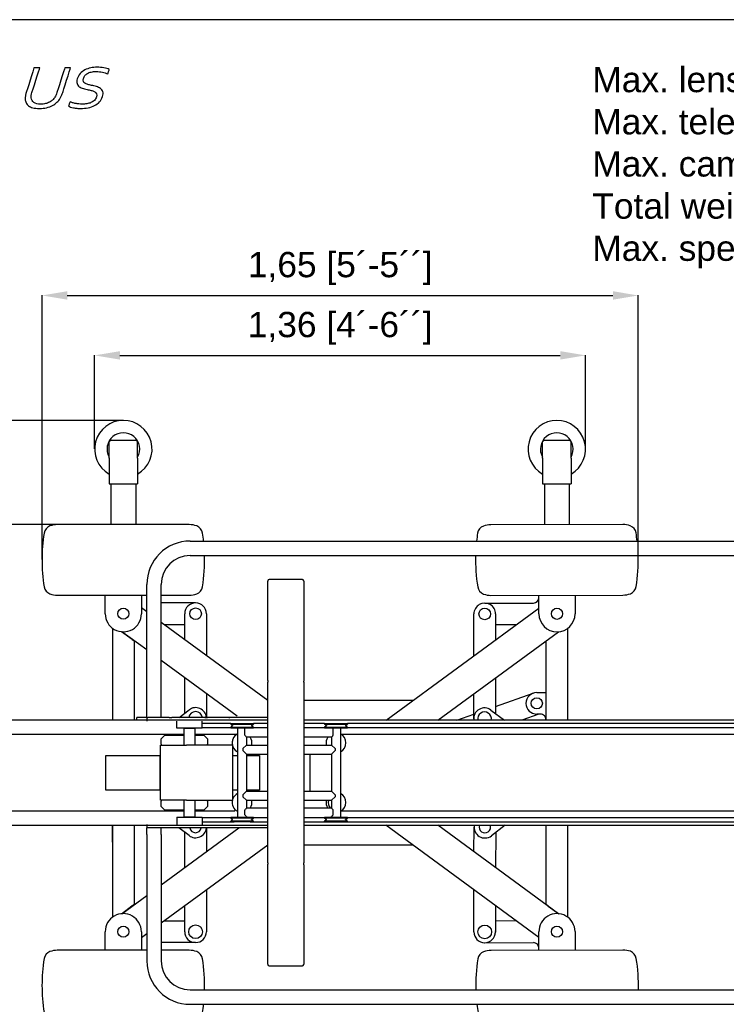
# Model space of a CAD drawing. Header units: inches. Extents: x 15 to 16771, y 14 to 21555.
# Tile 4 of 20: x 12860 to 14816, y 1489 to 4214. Entities that reach past the tile are written whole.
import ezdxf

# ---------------------------------------------------------------- set-up
doc = ezdxf.new("R2010")
doc.units = ezdxf.units.IN
doc.header["$MEASUREMENT"] = 0
doc.layers.add('AM_5', color=3, linetype='Continuous', lineweight=25)
doc.layers.add('Layer 1', color=7, linetype='Continuous')
doc.styles.add('Aktuální-ISO', font='arial.ttf')
doc.styles.add('Razítko-měřítko', font='isocpeur.ttf')
doc.styles.get("Standard").update_dxf_attribs({"font": 'arial.ttf'})
doc.dimstyles.new('AM_ISO$0', dxfattribs={"dimtxt": 3.5, "dimasz": 3.5, "dimexe": 1, "dimexo": 1, "dimgap": 1.5, "dimtad": 1, "dimdsep": 46, "dimtxsty": 'Standard', "dimcen": 0, "dimclrd": 256, "dimclre": 256, "dimclrt": 2, "dimadec": 0, "dimazin": 2, "dimtp": 0.1, "dimtm": 0.1, "dimtfac": 0.71, "dimtdec": 3, "dimtmove": 0, "dimatfit": 3, "dimfxl": 1, "dimlwd": -1, "dimlwe": -1, "dimarcsym": 1})

# ---------------------------------------------------------------- blocks, each defined once
blk = doc.blocks.new('*D25')
at = {"layer": 'AM_5', "linetype": 'ByBlock', "transparency": 16777216}
for p, q in [((12922.2, 2720.5), (12922.2, 3452.2)), ((12992.2, 3451.2), (14501.9, 3451.2)), ((14571.9, 2719.2), (14571.9, 3452.2))]:
    blk.add_line(p, q, dxfattribs=at)
at = {"layer": 'AM_5', "transparency": 16777216}
for points in [[(12992.2, 3462.9), (12992.2, 3439.5), (12922.2, 3451.2)], [(14501.9, 3462.9), (14501.9, 3439.5), (14571.9, 3451.2)]]:
    blk.add_solid(points, dxfattribs=at)
at = {"layer": 'Defpoints', "color": 0, "transparency": 16777216}
for p in [(14571.9, 3451.2), (12922.2, 2719.5), (14571.9, 2718.2)]:
    blk.add_point(p, dxfattribs=at)
at = {"layer": 'AM_5', "color": 2, "transparency": 16777216, "insert": (13747.1, 3526.1), "char_height": 70, "attachment_point": 5, "style": 'Aktuální-ISO'}
blk.add_mtext('1,65 [5´-5´´]', dxfattribs=at)
blk = doc.blocks.new('*D26')
at = {"layer": 'AM_5', "linetype": 'ByBlock', "transparency": 16777216}
for p, q in [((13067.7, 3026.9), (13067.7, 3286.4)), ((13137.7, 3285.4), (14356.2, 3285.4)), ((14426.2, 3026.9), (14426.2, 3286.4))]:
    blk.add_line(p, q, dxfattribs=at)
at = {"layer": 'AM_5', "transparency": 16777216}
for points in [[(13137.7, 3297), (13137.7, 3273.7), (13067.7, 3285.4)], [(14356.2, 3297), (14356.2, 3273.7), (14426.2, 3285.4)]]:
    blk.add_solid(points, dxfattribs=at)
at = {"layer": 'Defpoints', "color": 0, "transparency": 16777216}
for p in [(14426.2, 3285.4), (13067.7, 3025.9), (14426.2, 3025.9)]:
    blk.add_point(p, dxfattribs=at)
at = {"layer": 'AM_5', "color": 2, "transparency": 16777216, "insert": (13747, 3360.2), "char_height": 70, "attachment_point": 5, "style": 'Aktuální-ISO'}
blk.add_mtext('1,36 [4´-6´´]', dxfattribs=at)
blk = doc.blocks.new('*D27')
at = {"layer": 'AM_5', "linetype": 'ByBlock', "transparency": 16777216}
for p, q in [((12963.7, 2817), (11321.4, 2817)), ((11322.4, 2747), (11322.4, 1513.9)), ((12963.5, 1443.9), (11321.4, 1443.9))]:
    blk.add_line(p, q, dxfattribs=at)
at = {"layer": 'AM_5', "transparency": 16777216}
for points in [[(11310.7, 2747), (11334, 2747), (11322.4, 2817)], [(11310.7, 1513.9), (11334, 1513.9), (11322.4, 1443.9)]]:
    blk.add_solid(points, dxfattribs=at)
at = {"layer": 'Defpoints', "color": 0, "transparency": 16777216}
for p in [(12964.7, 2817), (11322.4, 1443.9), (12964.5, 1443.9)]:
    blk.add_point(p, dxfattribs=at)
at = {"layer": 'AM_5', "color": 2, "transparency": 16777216, "insert": (11247.5, 2130.5), "char_height": 70, "attachment_point": 5, "rotation": 90, "style": 'Aktuální-ISO'}
blk.add_mtext('1,36 [4´-6´´]', dxfattribs=at)
blk = doc.blocks.new('*D28')
at = {"layer": 'AM_5', "linetype": 'ByBlock', "transparency": 16777216}
for p, q in [((13146.3, 3105.4), (11133.1, 3105.4)), ((11134.1, 1225.4), (11134.1, 3035.4)), ((13146.1, 1155.4), (11133.1, 1155.4))]:
    blk.add_line(p, q, dxfattribs=at)
at = {"layer": 'AM_5', "transparency": 16777216}
for points in [[(11122.5, 3035.4), (11145.8, 3035.4), (11134.1, 3105.4)], [(11122.5, 1225.4), (11145.8, 1225.4), (11134.1, 1155.4)]]:
    blk.add_solid(points, dxfattribs=at)
at = {"layer": 'Defpoints', "color": 0, "transparency": 16777216}
for p in [(11134.1, 3105.4), (13147.3, 3105.4), (13147.1, 1155.4)]:
    blk.add_point(p, dxfattribs=at)
at = {"layer": 'AM_5', "color": 2, "transparency": 16777216, "insert": (11059.3, 2130.4), "char_height": 70, "attachment_point": 5, "rotation": 90, "style": 'Aktuální-ISO'}
blk.add_mtext('1,95 [6´-5´´]', dxfattribs=at)
blk = doc.blocks.new('*D29')
at = {"layer": 'AM_5', "linetype": 'ByBlock', "transparency": 16777216}
for p, q in [((11402.1, 2115.6), (11402.1, 732.4)), ((16108.1, 1976.4), (16108.1, 732.4)), ((11472.1, 733.4), (16038.1, 733.4))]:
    blk.add_line(p, q, dxfattribs=at)
at = {"layer": 'AM_5', "transparency": 16777216}
for points in [[(11472.1, 745), (11472.1, 721.7), (11402.1, 733.4)], [(16038.1, 745), (16038.1, 721.7), (16108.1, 733.4)]]:
    blk.add_solid(points, dxfattribs=at)
at = {"layer": 'Defpoints', "color": 0, "transparency": 16777216}
for p in [(11402.1, 2116.6), (16108.1, 1977.4), (16108.1, 733.4)]:
    blk.add_point(p, dxfattribs=at)
at = {"layer": 'AM_5', "color": 2, "transparency": 16777216, "insert": (13755.1, 808.2), "char_height": 70, "attachment_point": 5, "style": 'Aktuální-ISO'}
blk.add_mtext('4,97 [16´-4´´]', dxfattribs=at)

msp = doc.modelspace()

# ---------------------------------------------------------------- linework, layer by layer
at = {"color": 253}
for p, q in [((13112.243, 3050.942), (13107.743, 3046.442)), ((13107.743, 3000.942), (13107.743, 3046.442)), ((13112.243, 3050.942), (13113.255, 3050.942)), ((13113.255, 3050.942), (13119.492, 3050.942)), ((13119.492, 3050.942), (13147.243, 3050.942)), ((13147.243, 3050.942), (13174.994, 3050.942)), ((13174.994, 3050.942), (13181.231, 3050.942)), ((13181.231, 3050.942), (13182.243, 3050.942)), ((13182.243, 3050.942), (13186.743, 3046.442)), ((13186.743, 3000.942), (13186.743, 3046.442)), ((14311.677, 3050.942), (14307.177, 3046.442)), ((14307.177, 3000.942), (14307.177, 3046.442)), ((14311.677, 3050.942), (14312.689, 3050.942)), ((14312.689, 3050.942), (14318.926, 3050.942)), ((14318.926, 3050.942), (14346.677, 3050.942)), ((14346.677, 3050.942), (14374.428, 3050.942)), ((14374.428, 3050.942), (14380.665, 3050.942)), ((14380.665, 3050.942), (14381.677, 3050.942)), ((14381.677, 3050.942), (14386.177, 3046.442)), ((14386.177, 3000.942), (14386.177, 3046.442)), ((13107.743, 3000.942), (13107.743, 2929.942)), ((13186.743, 3000.942), (13186.743, 2929.942)), ((14307.177, 3000.942), (14307.177, 2929.942)), ((14386.177, 3000.942), (14386.177, 2929.942)), ((13107.743, 2929.942), (13186.743, 2929.942)), ((13112.943, 2929.942), (13112.943, 2817.006)), ((13181.543, 2929.942), (13181.543, 2816.998)), ((14307.177, 2929.942), (14386.177, 2929.942)), ((14312.377, 2929.942), (14312.376, 2816.636)), ((14380.977, 2929.942), (14380.976, 2816.785)), ((13329.821, 2816.98), (12964.664, 2817.024)), ((14529.254, 2817.108), (14164.098, 2816.313)), ((13332.106, 2771.442), (15982.106, 2771.442)), ((13332.106, 2731.442), (15566.106, 2731.442)), ((13212.106, 2283.442), (13212.106, 2651.442)), ((13252.106, 2283.442), (13252.106, 2651.442)), ((13546.654, 2385.323), (13546.654, 2660.542)), ((13641.654, 2665.542), (13551.654, 2665.542)), ((13646.654, 2660.542), (13646.654, 2384.078)), ((12964.641, 2621.905), (13212.106, 2621.875)), ((13097.213, 2570.448), (13097.219, 2621.889)), ((13197.219, 2621.877), (13197.213, 2570.436)), ((13252.106, 2621.87), (13329.798, 2621.86)), ((14164.523, 2621.194), (14529.679, 2621.989)), ((14297.213, 2570.043), (14297.101, 2621.483)), ((14397.101, 2621.7), (14397.213, 2570.26)), ((13347.217, 2600.418), (13252.106, 2600.43)), ((14147.148, 2599.716), (14282.148, 2600.01)), ((13212.106, 2575.554), (13197.215, 2586.476)), ((13317.218, 2498.466), (13317.213, 2570.416)), ((13377.213, 2570.42), (13377.221, 2454.46)), ((13874.099, 2276.042), (14297.178, 2586.17)), ((14116.997, 2454.093), (14117.213, 2569.772)), ((14177.213, 2569.66), (14177.08, 2498.135)), ((13546.654, 2330.198), (13252.106, 2546.218)), ((13260.001, 2540.429), (13317.215, 2540.422)), ((14234.063, 2539.905), (14177.157, 2539.781)), ((13117.208, 2530.446), (13117.177, 2276.042)), ((13171.204, 2499.418), (13142.193, 2520.695)), ((13212.106, 2470.145), (13143.318, 2520.594)), ((14017.874, 2276.042), (14351.096, 2520.302)), ((14377.177, 2276.042), (14377.208, 2530.148)), ((13171.204, 2499.418), (13177.204, 2495.018)), ((13177.204, 2495.018), (13177.177, 2276.042)), ((14317.177, 2276.042), (14317.204, 2494.879)), ((13461.769, 2287.042), (13252.106, 2440.809)), ((13317.231, 2295.426), (13317.225, 2393.051)), ((13546.654, 2385.323), (13546.654, 2380.542)), ((13546.654, 1880.542), (13546.654, 2380.542)), ((13646.654, 2380.542), (13646.654, 2384.078)), ((13646.654, 2380.542), (13646.654, 1880.542)), ((14176.883, 2392.6), (14176.7, 2294.757)), ((13377.228, 2349.045), (13377.232, 2283.442)), ((14116.672, 2279.773), (14116.8, 2348.558)), ((14176.735, 2313.8), (14281.434, 2350.731)), ((14291.315, 2352.439), (14317.186, 2352.523)), ((13546.654, 2330.442), (13546.32, 2330.442)), ((13810.507, 2330.442), (13646.654, 2330.442)), ((13948.312, 2330.442), (13807.106, 2330.442)), ((13301.236, 2283.442), (13329.244, 2304.427)), ((14069.689, 2276.042), (14116.696, 2292.623)), ((14164.593, 2303.775), (14201.823, 2276.042)), ((14296.596, 2292.456), (14250.064, 2276.042)), ((14301.631, 2292.472), (14291.511, 2292.439)), ((13546.654, 2276.042), (12259.386, 2276.042)), ((13184.106, 2276.042), (13184.106, 2283.442)), ((13212.106, 2283.442), (13184.106, 2283.442)), ((13212.106, 2283.442), (13212.106, 2273.442)), ((13212.106, 2283.442), (13215.035, 2283.442)), ((13274.177, 2283.442), (13215.035, 2283.442)), ((13274.177, 2283.442), (13281.248, 2283.442)), ((13546.654, 2283.442), (13281.248, 2283.442)), ((13294.916, 2253.442), (13294.916, 2273.442)), ((13364.916, 2253.442), (13364.916, 2273.442)), ((13444.218, 2266.528), (13364.916, 2266.528)), ((13372.964, 2283.442), (13380.035, 2283.442)), ((13439.177, 2283.442), (13442.106, 2283.442)), ((13444.218, 2266.542), (13507.218, 2266.542)), ((13444.218, 2266.542), (13444.218, 2265.042)), ((13444.218, 2265.042), (13507.218, 2265.042)), ((13448.218, 2261.042), (13444.218, 2265.042)), ((13503.218, 2261.042), (13507.218, 2265.042)), ((13507.218, 2266.542), (13507.218, 2265.042)), ((13546.654, 2266.528), (13507.218, 2266.528)), ((15566.106, 2276.042), (13646.654, 2276.042)), ((13704.218, 2266.528), (13646.654, 2266.528)), ((13704.218, 2266.542), (13767.218, 2266.542)), ((13704.218, 2266.542), (13704.218, 2265.042)), ((13704.218, 2265.042), (13767.218, 2265.042)), ((13708.218, 2261.042), (13704.218, 2265.042)), ((13763.218, 2261.042), (13767.218, 2265.042)), ((13767.218, 2266.542), (13767.218, 2265.042)), ((15566.106, 2266.528), (13767.218, 2266.528)), ((14316.684, 2276.042), (14316.68, 2277.521)), ((13314.916, 2236.442), (12107.106, 2236.442)), ((13364.916, 2253.442), (13294.916, 2253.442)), ((13315.916, 2253.442), (13314.916, 2252.442)), ((13344.916, 2252.442), (13314.916, 2252.442)), ((13314.916, 2252.442), (13314.916, 2207.442)), ((13343.916, 2253.442), (13344.916, 2252.442)), ((13344.916, 2252.442), (13344.916, 2207.442)), ((13463.218, 2236.442), (13344.916, 2236.442)), ((13463.218, 2254.357), (13364.916, 2254.357)), ((13448.218, 2260.042), (13444.218, 2256.042)), ((13444.218, 2256.042), (13507.218, 2256.042)), ((13444.218, 2256.042), (13444.218, 2254.542)), ((13444.218, 2254.542), (13507.218, 2254.542)), ((13448.218, 2261.042), (13449.218, 2261.042)), ((13448.218, 2260.042), (13449.218, 2260.042)), ((13449.218, 2261.042), (13449.218, 2260.042)), ((13463.218, 2254.542), (13463.218, 2251.542)), ((13463.218, 2252.071), (13463.218, 2006.542)), ((13483.218, 2234.107), (13483.218, 2254.542)), ((13546.654, 2254.357), (13488.218, 2254.357)), ((13502.218, 2261.042), (13503.218, 2261.042)), ((13502.218, 2261.042), (13502.218, 2260.042)), ((13502.218, 2260.042), (13503.218, 2260.042)), ((13503.218, 2260.042), (13507.218, 2256.042)), ((13507.218, 2256.042), (13507.218, 2254.542)), ((13723.218, 2254.357), (13646.654, 2254.357)), ((13708.218, 2260.042), (13704.218, 2256.042)), ((13704.218, 2256.042), (13767.218, 2256.042)), ((13704.218, 2256.042), (13704.218, 2254.542)), ((13704.218, 2254.542), (13767.218, 2254.542)), ((13708.218, 2261.042), (13709.218, 2261.042)), ((13708.218, 2260.042), (13709.218, 2260.042)), ((13709.218, 2261.042), (13709.218, 2260.042)), ((13728.218, 2234.107), (13728.218, 2254.542)), ((13748.218, 2254.542), (13748.218, 2251.542)), ((15566.106, 2254.357), (13748.218, 2254.357)), ((13748.218, 2254.357), (13748.218, 2006.542)), ((15566.106, 2236.442), (13748.218, 2236.442)), ((13762.218, 2261.042), (13763.218, 2261.042)), ((13762.218, 2261.042), (13762.218, 2260.042)), ((13762.218, 2260.042), (13763.218, 2260.042)), ((13763.218, 2260.042), (13767.218, 2256.042)), ((13767.218, 2256.042), (13767.218, 2254.542)), ((13252.106, 2224.442), (13262.106, 2234.442)), ((13252.106, 2209.442), (13252.106, 2224.442)), ((13252.106, 2209.442), (13252.106, 2207.442)), ((13252.106, 2206.442), (13252.106, 2207.442)), ((13262.106, 2234.442), (13314.916, 2234.442)), ((13344.916, 2234.442), (13370.106, 2234.442)), ((13370.106, 2234.442), (13380.106, 2224.442)), ((13380.106, 2224.442), (13380.106, 2209.442)), ((13380.106, 2207.442), (13380.106, 2209.442)), ((13450.106, 2206.442), (13450.106, 2207.442)), ((13488.218, 2228.542), (13488.218, 2207.042)), ((13546.654, 2228.542), (13488.218, 2228.542)), ((13723.218, 2228.542), (13646.654, 2228.542)), ((13723.218, 2228.542), (13723.218, 2207.042)), ((13250.106, 2206.442), (13322.106, 2206.442)), ((13250.106, 2054.442), (13250.106, 2206.442)), ((13450.106, 2206.442), (13322.106, 2206.442)), ((13450.106, 2054.442), (13450.106, 2206.442)), ((13478.218, 2197.042), (13488.218, 2207.042)), ((13478.218, 2197.042), (13478.218, 2192.042)), ((13488.218, 2182.042), (13478.218, 2192.042)), ((13488.218, 2207.042), (13546.654, 2207.042)), ((13488.218, 2182.042), (13488.218, 2079.042)), ((13488.218, 2182.042), (13546.654, 2182.042)), ((13646.654, 2207.042), (13723.218, 2207.042)), ((13646.654, 2182.042), (13723.218, 2182.042)), ((13663.718, 2182.042), (13663.718, 2079.042)), ((13723.218, 2207.042), (13733.218, 2197.042)), ((13733.218, 2192.042), (13723.218, 2182.042)), ((13723.218, 2182.042), (13723.218, 2079.042)), ((13733.218, 2197.042), (13733.218, 2192.042)), ((13099.106, 2178.442), (13248.106, 2178.442)), ((13099.106, 2082.442), (13099.106, 2178.442)), ((13248.106, 2178.442), (13248.106, 2082.442)), ((13450.106, 2178.442), (13463.218, 2178.442)), ((13488.218, 2178.442), (13523.606, 2178.442)), ((13523.606, 2178.442), (13523.606, 2082.442)), ((13248.106, 2082.442), (13099.106, 2082.442)), ((13463.218, 2082.442), (13450.106, 2082.442)), ((13478.218, 2069.042), (13488.218, 2079.042)), ((13523.606, 2082.442), (13488.218, 2082.442)), ((13488.218, 2079.042), (13546.654, 2079.042)), ((13646.654, 2079.042), (13723.218, 2079.042)), ((13723.218, 2079.042), (13733.218, 2069.042)), ((13322.106, 2054.442), (13250.106, 2054.442)), ((13252.106, 2053.442), (13252.106, 2054.442)), ((13252.106, 2053.442), (13252.106, 2051.442)), ((13252.106, 2036.442), (13252.106, 2051.442)), ((13314.916, 2053.442), (13314.916, 2008.442)), ((13322.106, 2054.442), (13450.106, 2054.442)), ((13450.106, 2053.442), (13322.106, 2053.442)), ((13344.916, 2053.442), (13344.916, 2008.442)), ((13380.106, 2051.442), (13380.106, 2053.442)), ((13380.106, 2051.442), (13380.106, 2036.442)), ((13450.106, 2053.442), (13450.106, 2054.442)), ((13478.218, 2069.042), (13478.218, 2064.042)), ((13488.218, 2054.042), (13478.218, 2064.042)), ((13488.218, 2054.042), (13488.218, 2032.542)), ((13488.218, 2054.042), (13546.654, 2054.042)), ((13646.654, 2054.042), (13723.218, 2054.042)), ((13733.218, 2064.042), (13723.218, 2054.042)), ((13723.218, 2054.042), (13723.218, 2032.542)), ((13733.218, 2069.042), (13733.218, 2064.042)), ((12107.106, 2024.442), (13314.916, 2024.442)), ((13262.106, 2026.442), (13252.106, 2036.442)), ((13314.916, 2026.442), (13262.106, 2026.442)), ((13370.106, 2026.442), (13344.916, 2026.442)), ((13344.916, 2024.442), (13456.118, 2024.442)), ((13380.106, 2036.442), (13370.106, 2026.442)), ((13483.218, 2013.909), (13483.218, 2027.176)), ((13546.654, 2032.542), (13488.218, 2032.542)), ((13723.218, 2032.542), (13646.654, 2032.542)), ((13728.218, 2013.909), (13728.218, 2027.176)), ((13748.218, 2024.442), (15566.106, 2024.442)), ((13294.916, 2007.442), (13294.916, 1987.442)), ((13294.916, 2007.442), (13364.916, 2007.442)), ((13314.916, 2008.442), (13344.916, 2008.442)), ((13315.916, 2007.442), (13314.916, 2008.442)), ((13343.916, 2007.442), (13344.916, 2008.442)), ((13364.916, 2007.442), (13364.916, 1987.442)), ((13364.916, 2006.528), (13444.218, 2006.528)), ((13364.916, 1994.357), (13453.718, 1994.357)), ((13507.218, 2006.542), (13444.218, 2006.542)), ((13444.218, 2005.042), (13444.218, 2006.542)), ((13507.218, 2005.042), (13444.218, 2005.042)), ((13448.218, 2001.042), (13444.218, 2005.042)), ((13448.218, 2000.042), (13444.218, 1996.042)), ((13507.218, 1996.042), (13444.218, 1996.042)), ((13444.218, 1994.542), (13444.218, 1996.042)), ((13507.218, 1994.542), (13444.218, 1994.542)), ((13449.218, 2001.042), (13448.218, 2001.042)), ((13449.218, 2000.042), (13448.218, 2000.042)), ((13449.218, 2000.042), (13449.218, 2001.042)), ((13488.218, 2008.542), (13488.218, 2006.542)), ((13497.718, 1994.357), (13546.654, 1994.357)), ((13503.218, 2001.042), (13502.218, 2001.042)), ((13502.218, 2000.042), (13502.218, 2001.042)), ((13503.218, 2000.042), (13502.218, 2000.042)), ((13503.218, 2001.042), (13507.218, 2005.042)), ((13503.218, 2000.042), (13507.218, 1996.042)), ((13507.218, 2005.042), (13507.218, 2006.542)), ((13507.218, 2006.528), (13546.654, 2006.528)), ((13507.218, 1994.542), (13507.218, 1996.042)), ((13646.654, 2006.528), (13704.218, 2006.528)), ((13646.654, 1994.357), (15566.106, 1994.357)), ((13767.218, 2006.542), (13704.218, 2006.542)), ((13704.218, 2005.042), (13704.218, 2006.542)), ((13767.218, 2005.042), (13704.218, 2005.042)), ((13708.218, 2001.042), (13704.218, 2005.042)), ((13708.218, 2000.042), (13704.218, 1996.042)), ((13767.218, 1996.042), (13704.218, 1996.042)), ((13704.218, 1994.542), (13704.218, 1996.042)), ((13767.218, 1994.542), (13704.218, 1994.542)), ((13709.218, 2001.042), (13708.218, 2001.042)), ((13709.218, 2000.042), (13708.218, 2000.042)), ((13709.218, 2000.042), (13709.218, 2001.042)), ((13723.218, 2008.542), (13723.218, 2006.542)), ((13748.218, 2013.042), (13748.218, 2006.542)), ((13763.218, 2001.042), (13762.218, 2001.042)), ((13762.218, 2000.042), (13762.218, 2001.042)), ((13763.218, 2000.042), (13762.218, 2000.042)), ((13763.218, 2001.042), (13767.218, 2005.042)), ((13763.218, 2000.042), (13767.218, 1996.042)), ((13767.218, 2005.042), (13767.218, 2006.542)), ((13767.218, 2006.528), (15566.106, 2006.528)), ((13767.218, 1994.542), (13767.218, 1996.042)), ((12259.386, 1984.842), (13442.106, 1984.842)), ((13117.066, 1938.28), (13117.089, 1984.842)), ((13117.142, 1984.842), (13117.111, 1730.446)), ((13177.142, 1984.842), (13177.115, 1766.005)), ((13212.106, 1987.442), (13212.106, 1977.442)), ((13212.106, 1962.442), (13212.106, 1977.442)), ((13215.035, 1977.442), (13212.106, 1977.442)), ((13212.106, 1959.442), (13212.106, 1962.442)), ((13274.177, 1977.442), (13215.035, 1977.442)), ((13252.106, 1820.105), (13466.747, 1977.442)), ((13252.106, 1962.442), (13252.106, 1977.442)), ((13252.106, 1959.442), (13252.106, 1962.442)), ((13281.248, 1977.442), (13274.177, 1977.442)), ((13372.964, 1977.442), (13281.248, 1977.442)), ((13329.075, 1956.427), (13301.083, 1977.442)), ((13317.094, 1867.743), (13317.088, 1965.427)), ((13546.654, 1977.442), (13372.964, 1977.442)), ((13377.087, 1977.442), (13377.091, 1911.723)), ((13442.106, 1984.842), (13546.654, 1984.842)), ((13646.654, 1984.842), (15566.106, 1984.842)), ((14297.164, 1674.365), (13873.824, 1984.842)), ((14351.001, 1740.29), (14017.551, 1984.842)), ((14117.522, 1911.524), (14117.65, 1979.775)), ((14204.219, 1984.842), (14165.728, 1955.777)), ((14177.622, 1964.758), (14177.44, 1867.58)), ((14317.115, 1765.867), (14317.142, 1984.842)), ((14377.111, 1730.439), (14377.142, 1984.842)), ((13212.106, 1959.442), (13212.106, 1609.442)), ((13252.106, 1959.442), (13252.106, 1609.442)), ((13252.106, 1714.715), (13546.654, 1930.626)), ((13546.404, 1930.442), (13546.654, 1930.442)), ((13646.654, 1930.442), (13947.999, 1930.442)), ((13546.654, 1880.542), (13546.654, 1877.007)), ((13646.654, 1875.762), (13646.654, 1880.542)), ((13546.654, 1600.542), (13546.654, 1877.007)), ((13646.654, 1875.762), (13646.654, 1600.542)), ((13377.098, 1806.337), (13377.106, 1690.42)), ((14117.108, 1689.775), (14117.325, 1806.259)), ((13143.223, 1740.291), (13212.106, 1790.784)), ((13141.868, 1740.167), (13171.115, 1761.607)), ((13177.115, 1766.005), (13171.115, 1761.607)), ((13317.106, 1690.416), (13317.101, 1762.358)), ((14177.243, 1762.315), (14177.107, 1689.663)), ((14323.115, 1761.467), (14317.115, 1765.867)), ((14323.115, 1761.467), (14352.126, 1740.19)), ((13259.901, 1720.429), (13317.104, 1720.422)), ((14234.89, 1720.037), (14177.164, 1719.828)), ((13097.1, 1639.008), (13097.106, 1690.448)), ((13197.106, 1690.436), (13197.1, 1638.996)), ((14297.293, 1638.822), (14297.107, 1690.262)), ((14397.106, 1690.623), (14397.292, 1639.183)), ((13197.104, 1674.397), (13212.106, 1685.394)), ((13212.106, 1638.994), (12964.522, 1639.024)), ((13212.106, 1660.435), (13212.103, 1660.435)), ((13347.103, 1660.418), (13252.106, 1660.43)), ((13329.678, 1638.98), (13252.106, 1638.989)), ((14147.216, 1659.719), (14282.215, 1660.207)), ((14529.87, 1639.663), (14164.715, 1638.342)), ((13551.654, 1595.542), (13641.654, 1595.542)), ((13332.106, 1529.442), (15566.106, 1529.442)), ((13332.106, 1489.442), (15982.106, 1489.442))]:
    msp.add_line(p, q, dxfattribs=at)
msp.add_lwpolyline([(16771.081, 14.375), (16771.081, 4214.375), (10831.081, 4214.375), (10831.081, 14.375)], close=True)
for centre, radius in [((13147.213, 2570.442), 15.5), ((13347.213, 2570.418), 16), ((13347.213, 2570.418), 16), ((14147.213, 2569.716), 16), ((14147.213, 2569.716), 16), ((14347.213, 2570.151), 15.5), ((14291.413, 2322.439), 15.5), ((13147.106, 1690.442), 15.5), ((13347.106, 1690.418), 19), ((14147.108, 1689.719), 19), ((14347.106, 1690.442), 15.5)]:
    msp.add_circle(centre, radius, dxfattribs=at)
for centre, radius, start, end in [((13147.243, 3025.942), 79.5, 299.792064, 240.207727), ((14346.677, 3025.942), 79.5, 299.792064, 240.207727), ((13147.243, 3025.942), 45.215, 330.879183, 209.120609), ((14346.677, 3025.942), 45.215, 330.879183, 209.120609), ((12952.721, 2789.903), 25, 110.152273, 171.093602), ((12964.657, 2757.378), 59.646, 89.993055, 110.152273), ((13329.814, 2757.334), 59.646, 69.833837, 89.993055), ((13341.758, 2789.856), 25, 8.892508, 69.833837), ((14152.217, 2789.165), 25, 110.283864, 171.225193), ((14164.228, 2756.667), 59.646, 90.124646, 110.283864), ((14529.384, 2757.462), 59.646, 69.965428, 90.124646), ((14541.254, 2790.011), 25, 9.024098, 69.965428), ((13402.543, 2719.411), 480.313, 171.093602, 188.892508), ((12891.918, 2719.473), 480.313, 6.211474, 8.892508), ((14602.201, 2719.707), 480.313, 171.225193, 173.81651), ((14091.577, 2718.596), 480.313, 6.316794, 9.024098), ((13332.106, 2651.442), 120, 90, 180), ((13332.106, 2651.442), 80, 90, 180), ((12891.918, 2719.473), 480.313, 351.093602, 1.42792), ((14602.201, 2719.707), 480.313, 178.599909, 189.024098), ((14091.577, 2718.596), 480.313, 351.225193, 1.532646), ((12952.704, 2649.029), 25, 188.892508, 249.833837), ((13341.741, 2648.982), 25, 290.152273, 351.093602), ((13551.654, 2660.542), 5, 165, 180), ((13551.654, 2660.542), 5, 105, 165), ((13551.654, 2660.542), 5, 90, 105), ((13641.654, 2660.542), 5, 75, 90), ((13641.654, 2660.542), 5, 15, 75), ((13641.654, 2660.542), 5, 0, 15), ((14152.524, 2648.291), 25, 189.024098, 249.965428), ((14541.56, 2649.137), 25, 290.283864, 351.225193), ((12964.648, 2681.551), 59.646, 249.833837, 269.993055), ((13329.805, 2681.507), 59.646, 269.993055, 290.152273), ((14164.393, 2680.841), 59.646, 249.965428, 270.124646), ((14529.549, 2681.635), 59.646, 270.124646, 290.283864), ((13347.213, 2570.418), 30, 0.003827, 180.003827), ((14147.213, 2569.716), 30, 359.892975, 179.892975), ((14282.115, 2615.01), 15, 270.124646, 0.124646), ((13147.213, 2570.442), 50, 179.993055, 359.993055), ((14347.213, 2570.151), 50, 180.124646, 0.124646), ((14291.413, 2322.439), 30, 90.186778, 270.186778), ((13347.232, 2280.418), 19, 9.158779, 170.841221), ((13347.232, 2280.418), 30, 5.785716, 126.842122), ((14146.672, 2279.717), 30, 53.316881, 187.035435), ((14146.672, 2279.717), 19, 348.849052, 191.150948), ((14301.68, 2277.472), 15, 0.186778, 90.186778), ((13475.718, 2213.042), 27.5, 117.035692, 242.964308), ((13475.718, 2213.042), 27.5, 117.035692, 191.749685), ((13735.718, 2213.042), 27.5, 297.035692, 62.964308), ((13475.718, 2213.042), 27.5, 347.397735, 34.307651), ((13735.718, 2213.042), 27.5, 145.692349, 192.602265), ((13475.718, 2048.042), 27.5, 117.035692, 158.645877), ((13735.718, 2048.042), 27.5, 297.035692, 62.964308), ((13475.718, 2048.042), 27.5, 168.675606, 242.964308), ((13475.718, 2048.042), 27.5, 325.692349, 12.602265), ((13735.718, 2048.042), 27.5, 167.397735, 214.307651), ((13735.718, 2048.042), 21.5, 163.795307, 226.131336), ((13347.087, 1980.418), 30, 233.102327, 354.307304), ((13347.087, 1980.418), 16, 190.718664, 349.281336), ((13347.087, 1980.418), 16, 190.718664, 349.281336), ((14147.65, 1979.718), 30, 170.165836, 307.056676), ((14147.65, 1979.718), 16, 161.322291, 18.677709), ((14147.65, 1979.718), 16, 161.322291, 18.677709), ((13147.066, 1938.265), 30, 179.972225, 183.904915), ((13147.106, 1690.442), 50, 359.993064, 179.993064), ((14347.106, 1690.442), 50, 0.207241, 180.207241), ((13347.106, 1690.418), 30, 180.003832, 0.003832), ((14147.108, 1689.719), 30, 179.892904, 359.892904), ((14172.107, 1689.809), 6, 323.020202, 33.443714), ((12952.578, 1611.903), 25, 110.152282, 171.093611), ((12964.514, 1579.378), 59.646, 89.993064, 110.152282), ((13329.671, 1579.334), 59.646, 69.833846, 89.993064), ((13341.615, 1611.856), 25, 8.892516, 69.833846), ((14164.931, 1578.696), 59.646, 90.207241, 110.366459), ((14282.269, 1645.208), 15, 0.207241, 90.207241), ((14530.085, 1580.017), 59.646, 70.048023, 90.207241), ((14541.908, 1612.584), 25, 9.106693, 70.048023), ((13402.401, 1541.411), 480.313, 171.093611, 188.892516), ((13332.106, 1609.442), 120, 180, 270), ((13332.106, 1609.442), 80, 180, 270), ((12891.776, 1541.473), 480.313, 358.5647, 8.892516), ((14602.956, 1542.367), 480.313, 171.307788, 181.541924), ((14152.873, 1611.177), 25, 110.366459, 171.307788), ((14092.334, 1540.52), 480.313, 358.678464, 9.106693), ((13551.654, 1600.542), 5, 180, 195), ((13551.654, 1600.542), 5, 195, 255), ((13551.654, 1600.542), 5, 255, 270), ((13641.654, 1600.542), 5, 270, 285), ((13641.654, 1600.542), 5, 285, 345), ((13641.654, 1600.542), 5, 345, 0), ((12891.776, 1541.473), 480.313, 351.093611, 353.781105), ((14602.956, 1542.367), 480.313, 186.326126, 189.106693)]:
    msp.add_arc(centre, radius, start, end, dxfattribs=at)
for points, knots in [([(13483.218, 2234.107), (13483.225, 2234.099), (13483.233, 2234.091), (13483.816, 2233.423), (13484.379, 2232.797), (13485.794, 2231.237), (13486.662, 2230.296), (13487.573, 2229.297), (13487.814, 2229.031), (13488.136, 2228.662), (13488.218, 2228.561), (13488.218, 2228.544), (13488.218, 2228.543), (13488.218, 2228.543)], [0.84869101, 0.84869101, 0.84869101, 0.84869101, 0.85220783, 0.85220783, 1.13627711, 1.13627711, 1.62806619, 1.62806619, 1.87396073, 1.87396073, 2.11985527, 2.11985527, 2.13165915, 2.13165915, 2.13165915, 2.13165915]), ([(13723.219, 2228.543), (13723.218, 2228.543), (13723.218, 2228.544), (13723.218, 2228.561), (13723.3, 2228.662), (13723.623, 2229.031), (13723.863, 2229.297), (13724.774, 2230.296), (13725.643, 2231.237), (13727.058, 2232.797), (13727.62, 2233.423), (13728.204, 2234.091), (13728.211, 2234.099), (13728.218, 2234.107)], [6.34776193, 6.34776193, 6.34776193, 6.34776193, 6.35956581, 6.35956581, 6.60546035, 6.60546035, 6.85135489, 6.85135489, 7.34314397, 7.34314397, 7.62721324, 7.62721324, 7.63073007, 7.63073007, 7.63073007, 7.63073007]), ([(13488.218, 2032.542), (13488.218, 2032.542), (13488.136, 2032.457), (13487.814, 2032.12), (13487.573, 2031.869), (13486.662, 2030.914), (13485.794, 2029.998), (13484.379, 2028.467), (13483.816, 2027.851), (13483.233, 2027.192), (13483.225, 2027.184), (13483.218, 2027.176)], [6.35956581, 6.35956581, 6.35956581, 6.35956581, 6.60546035, 6.60546035, 6.85135489, 6.85135489, 7.34314397, 7.34314397, 7.62721324, 7.62721324, 7.63073007, 7.63073007, 7.63073007, 7.63073007]), ([(13728.218, 2027.176), (13728.211, 2027.184), (13728.204, 2027.192), (13727.62, 2027.851), (13727.058, 2028.467), (13725.643, 2029.998), (13724.774, 2030.914), (13723.863, 2031.869), (13723.623, 2032.12), (13723.3, 2032.457), (13723.218, 2032.542), (13723.218, 2032.542)], [0.84869101, 0.84869101, 0.84869101, 0.84869101, 0.85220783, 0.85220783, 1.13627711, 1.13627711, 1.62806619, 1.62806619, 1.87396073, 1.87396073, 2.11985527, 2.11985527, 2.11985527, 2.11985527]), ([(13483.218, 2013.909), (13483.225, 2013.901), (13483.233, 2013.893), (13483.816, 2013.234), (13484.379, 2012.618), (13485.794, 2011.087), (13486.662, 2010.171), (13487.573, 2009.216), (13487.814, 2008.964), (13488.136, 2008.628), (13488.218, 2008.542), (13488.218, 2008.542)], [0.84869101, 0.84869101, 0.84869101, 0.84869101, 0.85220783, 0.85220783, 1.13627711, 1.13627711, 1.62806619, 1.62806619, 1.87396073, 1.87396073, 2.11985527, 2.11985527, 2.11985527, 2.11985527]), ([(13723.218, 2008.542), (13723.218, 2008.542), (13723.3, 2008.628), (13723.623, 2008.964), (13723.863, 2009.216), (13724.774, 2010.171), (13725.643, 2011.087), (13727.058, 2012.618), (13727.62, 2013.234), (13728.204, 2013.893), (13728.211, 2013.901), (13728.218, 2013.909)], [6.35956581, 6.35956581, 6.35956581, 6.35956581, 6.60546035, 6.60546035, 6.85135489, 6.85135489, 7.34314397, 7.34314397, 7.62721324, 7.62721324, 7.63073007, 7.63073007, 7.63073007, 7.63073007])]:
    msp.add_open_spline(points, degree=3, knots=knots, dxfattribs=at)
at = {"layer": 'Layer 1', "color": 7}
for points, knots in [([(12918.874, 3980.606), (12923.562, 3980.606), (12927.907, 3981.084), (12931.828, 3982.01), (12931.828, 3982.01), (12935.754, 3982.938), (12939.339, 3984.259), (12942.576, 3985.946), (12942.576, 3985.946), (12945.826, 3987.657), (12948.704, 3989.68), (12951.276, 3992.069), (12951.276, 3992.069), (12953.811, 3994.456), (12956.028, 3997.098), (12957.906, 4000.02), (12957.906, 4000.02), (12959.133, 4001.817), (12960.196, 4003.842), (12961.161, 4006.06), (12961.161, 4006.06), (12962.123, 4008.28), (12962.926, 4010.415), (12963.581, 4012.495), (12963.581, 4012.495), (12963.581, 4012.495), (12985.068, 4080.737), (12985.068, 4080.737), (12985.068, 4080.737), (12985.068, 4080.737), (13000.917, 4080.737), (13000.917, 4080.737), (13000.917, 4080.737), (13000.917, 4080.737), (12979.53, 4012.802), (12979.53, 4012.802), (12979.53, 4012.802), (12978.716, 4010.217), (12977.71, 4007.55), (12976.496, 4004.742), (12976.496, 4004.742), (12975.32, 4001.96), (12973.971, 3999.347), (12972.484, 3996.931), (12972.484, 3996.931), (12969.988, 3992.886), (12966.987, 3989.121), (12963.423, 3985.665), (12963.423, 3985.665), (12959.892, 3982.207), (12955.75, 3979.23), (12951.026, 3976.701), (12951.026, 3976.701), (12946.299, 3974.171), (12940.959, 3972.205), (12934.992, 3970.773), (12934.992, 3970.773), (12929.027, 3969.34), (12922.338, 3968.638), (12914.909, 3968.638), (12914.909, 3968.638), (12907.809, 3968.638), (12901.805, 3969.285), (12896.839, 3970.606), (12896.839, 3970.606), (12891.907, 3971.924), (12887.893, 3973.752), (12884.796, 3976.082), (12884.796, 3976.082), (12881.7, 3978.417), (12879.396, 3981.17), (12877.969, 3984.399), (12877.969, 3984.399), (12876.536, 3987.602), (12875.717, 3991.086), (12875.558, 3994.88), (12875.558, 3994.88), (12875.46, 3997.605), (12875.694, 4000.556), (12876.245, 4003.673), (12876.245, 4003.673), (12876.799, 4006.79), (12877.566, 4009.853), (12878.494, 4012.802), (12878.494, 4012.802), (12878.494, 4012.802), (12899.881, 4080.737), (12899.881, 4080.737), (12899.881, 4080.737), (12899.881, 4080.737), (12915.728, 4080.737), (12915.728, 4080.737), (12915.728, 4080.737), (12915.728, 4080.737), (12894.242, 4012.495), (12894.242, 4012.495), (12894.242, 4012.495), (12893.475, 4010.051), (12892.869, 4007.492), (12892.484, 4004.911), (12892.484, 4004.911), (12892.089, 4002.295), (12892.009, 3999.937), (12892.227, 3997.8), (12892.227, 3997.8), (12892.791, 3992.462), (12895.238, 3988.276), (12899.523, 3985.216), (12899.523, 3985.216), (12903.81, 3982.15), (12910.255, 3980.606), (12918.874, 3980.606)], [0, 0, 0, 0, 0.03448276, 0.03448276, 0.03448276, 0.03448277, 0.06896552, 0.06896552, 0.06896552, 0.06896553, 0.10344828, 0.10344828, 0.10344828, 0.10344829, 0.13793103, 0.13793103, 0.13793103, 0.13793104, 0.17241379, 0.17241379, 0.17241379, 0.1724138, 0.20689655, 0.20689655, 0.20689655, 0.20689656, 0.24137931, 0.24137931, 0.24137931, 0.24137932, 0.27586207, 0.27586207, 0.27586207, 0.27586208, 0.31034483, 0.31034483, 0.31034483, 0.31034484, 0.34482759, 0.34482759, 0.34482759, 0.3448276, 0.37931034, 0.37931034, 0.37931034, 0.37931035, 0.4137931, 0.4137931, 0.4137931, 0.41379311, 0.44827586, 0.44827586, 0.44827586, 0.44827587, 0.48275862, 0.48275862, 0.48275862, 0.48275863, 0.51724138, 0.51724138, 0.51724138, 0.51724139, 0.55172414, 0.55172414, 0.55172414, 0.55172415, 0.5862069, 0.5862069, 0.5862069, 0.58620691, 0.62068966, 0.62068966, 0.62068966, 0.62068967, 0.65517241, 0.65517241, 0.65517241, 0.65517242, 0.68965517, 0.68965517, 0.68965517, 0.68965518, 0.72413793, 0.72413793, 0.72413793, 0.72413794, 0.75862069, 0.75862069, 0.75862069, 0.7586207, 0.79310345, 0.79310345, 0.79310345, 0.79310346, 0.82758621, 0.82758621, 0.82758621, 0.82758622, 0.86206897, 0.86206897, 0.86206897, 0.86206898, 0.89655172, 0.89655172, 0.89655172, 0.89655173, 0.93103448, 0.93103448, 0.93103448, 0.93103449, 1, 1, 1, 1]), ([(13036.717, 4051.716), (13035.698, 4048.484), (13035.617, 4045.816), (13036.506, 4043.708), (13036.506, 4043.708), (13037.388, 4041.573), (13038.883, 4039.831), (13041.059, 4038.456), (13041.059, 4038.456), (13043.243, 4037.106), (13045.884, 4035.952), (13049.043, 4035.081), (13049.043, 4035.081), (13052.205, 4034.213), (13055.546, 4033.396), (13058.996, 4032.611), (13058.996, 4032.611), (13063.687, 4031.571), (13068.244, 4030.419), (13072.701, 4029.156), (13072.701, 4029.156), (13077.155, 4027.892), (13080.899, 4026.147), (13083.998, 4023.93), (13083.998, 4023.93), (13087.094, 4021.709), (13089.255, 4018.815), (13090.477, 4015.248), (13090.477, 4015.248), (13091.696, 4011.681), (13091.41, 4007.1), (13089.642, 4001.481), (13089.642, 4001.481), (13087.846, 3995.777), (13085.046, 3990.86), (13081.192, 3986.703), (13081.192, 3986.703), (13077.35, 3982.571), (13072.748, 3979.176), (13067.418, 3976.506), (13067.418, 3976.506), (13062.085, 3973.835), (13056.183, 3971.87), (13049.634, 3970.575), (13049.634, 3970.575), (13043.087, 3969.285), (13036.181, 3968.638), (13028.919, 3968.638), (13028.919, 3968.638), (13025.55, 3968.638), (13022.167, 3968.807), (13018.782, 3969.171), (13018.782, 3969.171), (13015.366, 3969.538), (13012.183, 3970.016), (13009.165, 3970.606), (13009.165, 3970.606), (13006.146, 3971.196), (13003.497, 3971.896), (13001.159, 3972.655), (13001.159, 3972.655), (12998.822, 3973.414), (12997.023, 3974.202), (12995.777, 3974.961), (12995.777, 3974.961), (12995.777, 3974.961), (12999.625, 3987.181), (12999.625, 3987.181), (12999.625, 3987.181), (13001.625, 3986.196), (13003.962, 3985.327), (13006.609, 3984.511), (13006.609, 3984.511), (13009.261, 3983.697), (13012.043, 3982.995), (13014.968, 3982.431), (13014.968, 3982.431), (13017.895, 3981.872), (13020.857, 3981.422), (13023.92, 3981.084), (13023.92, 3981.084), (13026.993, 3980.775), (13029.913, 3980.606), (13032.687, 3980.606), (13032.687, 3980.606), (13037.174, 3980.606), (13041.607, 3980.944), (13045.905, 3981.591), (13045.905, 3981.591), (13050.211, 3982.265), (13054.155, 3983.359), (13057.704, 3984.878), (13057.704, 3984.878), (13061.292, 3986.422), (13064.399, 3988.531), (13067.046, 3991.17), (13067.046, 3991.17), (13069.706, 3993.84), (13071.64, 3997.155), (13072.906, 4001.172), (13072.906, 4001.172), (13073.941, 4004.461), (13074.003, 4007.186), (13073.091, 4009.32), (13073.091, 4009.32), (13072.212, 4011.455), (13070.655, 4013.225), (13068.455, 4014.629), (13068.455, 4014.629), (13066.261, 4016.036), (13063.572, 4017.157), (13060.424, 4018.056), (13060.424, 4018.056), (13057.231, 4018.927), (13053.887, 4019.741), (13050.328, 4020.5), (13050.328, 4020.5), (13045.598, 4021.512), (13041.054, 4022.606), (13036.657, 4023.846), (13036.657, 4023.846), (13032.227, 4025.081), (13028.506, 4026.795), (13025.43, 4028.987), (13025.43, 4028.987), (13022.357, 4031.176), (13020.215, 4034.015), (13019.024, 4037.47), (13019.024, 4037.47), (13017.833, 4040.926), (13018.077, 4045.367), (13019.765, 4050.73), (13019.765, 4050.73), (13021.525, 4056.323), (13024.234, 4061.156), (13027.911, 4065.173), (13027.911, 4065.173), (13031.595, 4069.216), (13035.916, 4072.563), (13040.84, 4075.202), (13040.84, 4075.202), (13045.793, 4077.817), (13051.131, 4079.783), (13056.88, 4081.046), (13056.88, 4081.046), (13062.626, 4082.31), (13068.53, 4082.929), (13074.609, 4082.929), (13074.609, 4082.929), (13081.51, 4082.929), (13087.737, 4082.367), (13093.36, 4081.241), (13093.36, 4081.241), (13098.982, 4080.118), (13103.958, 4078.631), (13108.381, 4076.832), (13108.381, 4076.832), (13108.381, 4076.832), (13104.462, 4064.386), (13104.462, 4064.386), (13104.462, 4064.386), (13099.712, 4066.297), (13094.663, 4067.87), (13089.33, 4069.076), (13089.33, 4069.076), (13083.998, 4070.288), (13078.085, 4070.904), (13071.598, 4070.961), (13071.598, 4070.961), (13066.71, 4070.961), (13062.311, 4070.511), (13058.398, 4069.612), (13058.398, 4069.612), (13054.514, 4068.712), (13051.103, 4067.42), (13048.196, 4065.735), (13048.196, 4065.735), (13045.294, 4064.076), (13042.876, 4062.053), (13040.97, 4059.667), (13040.97, 4059.667), (13039.059, 4057.277), (13037.635, 4054.636), (13036.717, 4051.716)], [0, 0, 0, 0, 0.0212766, 0.0212766, 0.0212766, 0.02127661, 0.04255319, 0.04255319, 0.04255319, 0.0425532, 0.06382979, 0.06382979, 0.06382979, 0.0638298, 0.08510638, 0.08510638, 0.08510638, 0.08510639, 0.10638298, 0.10638298, 0.10638298, 0.10638299, 0.12765957, 0.12765957, 0.12765957, 0.12765958, 0.14893617, 0.14893617, 0.14893617, 0.14893618, 0.17021277, 0.17021277, 0.17021277, 0.17021278, 0.19148936, 0.19148936, 0.19148936, 0.19148937, 0.21276596, 0.21276596, 0.21276596, 0.21276597, 0.23404255, 0.23404255, 0.23404255, 0.23404256, 0.25531915, 0.25531915, 0.25531915, 0.25531916, 0.27659574, 0.27659574, 0.27659574, 0.27659575, 0.29787234, 0.29787234, 0.29787234, 0.29787235, 0.31914894, 0.31914894, 0.31914894, 0.31914895, 0.34042553, 0.34042553, 0.34042553, 0.34042554, 0.36170213, 0.36170213, 0.36170213, 0.36170214, 0.38297872, 0.38297872, 0.38297872, 0.38297873, 0.40425532, 0.40425532, 0.40425532, 0.40425533, 0.42553191, 0.42553191, 0.42553191, 0.42553192, 0.44680851, 0.44680851, 0.44680851, 0.44680852, 0.46808511, 0.46808511, 0.46808511, 0.46808512, 0.4893617, 0.4893617, 0.4893617, 0.48936171, 0.5106383, 0.5106383, 0.5106383, 0.51063831, 0.53191489, 0.53191489, 0.53191489, 0.5319149, 0.55319149, 0.55319149, 0.55319149, 0.5531915, 0.57446809, 0.57446809, 0.57446809, 0.5744681, 0.59574468, 0.59574468, 0.59574468, 0.59574469, 0.61702128, 0.61702128, 0.61702128, 0.61702129, 0.63829787, 0.63829787, 0.63829787, 0.63829788, 0.65957447, 0.65957447, 0.65957447, 0.65957448, 0.68085106, 0.68085106, 0.68085106, 0.68085107, 0.70212766, 0.70212766, 0.70212766, 0.70212767, 0.72340426, 0.72340426, 0.72340426, 0.72340427, 0.74468085, 0.74468085, 0.74468085, 0.74468086, 0.76595745, 0.76595745, 0.76595745, 0.76595746, 0.78723404, 0.78723404, 0.78723404, 0.78723405, 0.80851064, 0.80851064, 0.80851064, 0.80851065, 0.82978723, 0.82978723, 0.82978723, 0.82978724, 0.85106383, 0.85106383, 0.85106383, 0.85106384, 0.87234043, 0.87234043, 0.87234043, 0.87234044, 0.89361702, 0.89361702, 0.89361702, 0.89361703, 0.91489362, 0.91489362, 0.91489362, 0.91489363, 0.93617021, 0.93617021, 0.93617021, 0.93617022, 0.95744681, 0.95744681, 0.95744681, 0.95744682, 1, 1, 1, 1])]:
    msp.add_open_spline(points, degree=3, knots=knots, dxfattribs=at)

# ---------------------------------------------------------------- texts
at = {"layer": 'AM_5', "color": 2, "insert": (14444.929, 4083.75), "char_height": 70, "attachment_point": 1, "style": 'Razítko-měřítko'}
msp.add_mtext('{\\fArial|b0|i0|c238|p34;Max. lens height:^I^I^I9,2 m^I/ 30 ft.\\PMax. telescopic extent:^I^I6,87 m / 22 ft.\\PMax. camera weight:^I^I35 kg / 80 lb\\PTotal weight:^I^I^I^I1350 kg / 2640 lb\\PMax. speed^I^I^I^I2,8 m/s}', dxfattribs=at)

# ---------------------------------------------------------------- dimensions: what is measured, and where the dimension line sits
at = {"layer": 'AM_5'}
for base, p1, p2, text, picture, middle in [((14571.889, 3451.216), (12922.231, 2719.47), (14571.889, 2718.237), '1,65 [5´-5´´]', '*D25', (13747.06, 3526.076)), ((14426.177, 3285.374), (13067.743, 3025.942), (14426.177, 3025.942), '1,36 [4´-6´´]', '*D26', (13746.96, 3360.234)), ((16108.106, 733.364), (11402.133, 2116.568), (16108.106, 1977.442), '4,97 [16´-4´´]', '*D29', (13755.12, 808.224))]:
    dim = msp.add_linear_dim(base=base, p1=p1, p2=p2, text=text, dimstyle='AM_ISO$0', override={"dimtxt": 70, "dimasz": 70, "dimgap": 30, "dimtxsty": 'Aktuální-ISO'}, dxfattribs=at)
    dim.commit()
    dim.dimension.update_dxf_attribs({"geometry": picture, "text_midpoint": middle})
for base, p1, p2, text, picture, middle in [((11134.139, 3105.442), (13147.076, 1155.442), (13147.25, 3105.442), '1,95 [6´-5´´]', '*D28', (11059.279, 2130.442)), ((11322.35, 1443.905), (12964.664, 2817.024), (12964.498, 1443.905), '1,36 [4´-6´´]', '*D27', (11247.49, 2130.465))]:
    dim = msp.add_linear_dim(base=base, p1=p1, p2=p2, angle=90, text=text, dimstyle='AM_ISO$0', override={"dimtxt": 70, "dimasz": 70, "dimgap": 30, "dimtxsty": 'Aktuální-ISO'}, dxfattribs=at)
    dim.commit()
    dim.dimension.update_dxf_attribs({"geometry": picture, "text_midpoint": middle})

doc.saveas('drawing.dxf')
